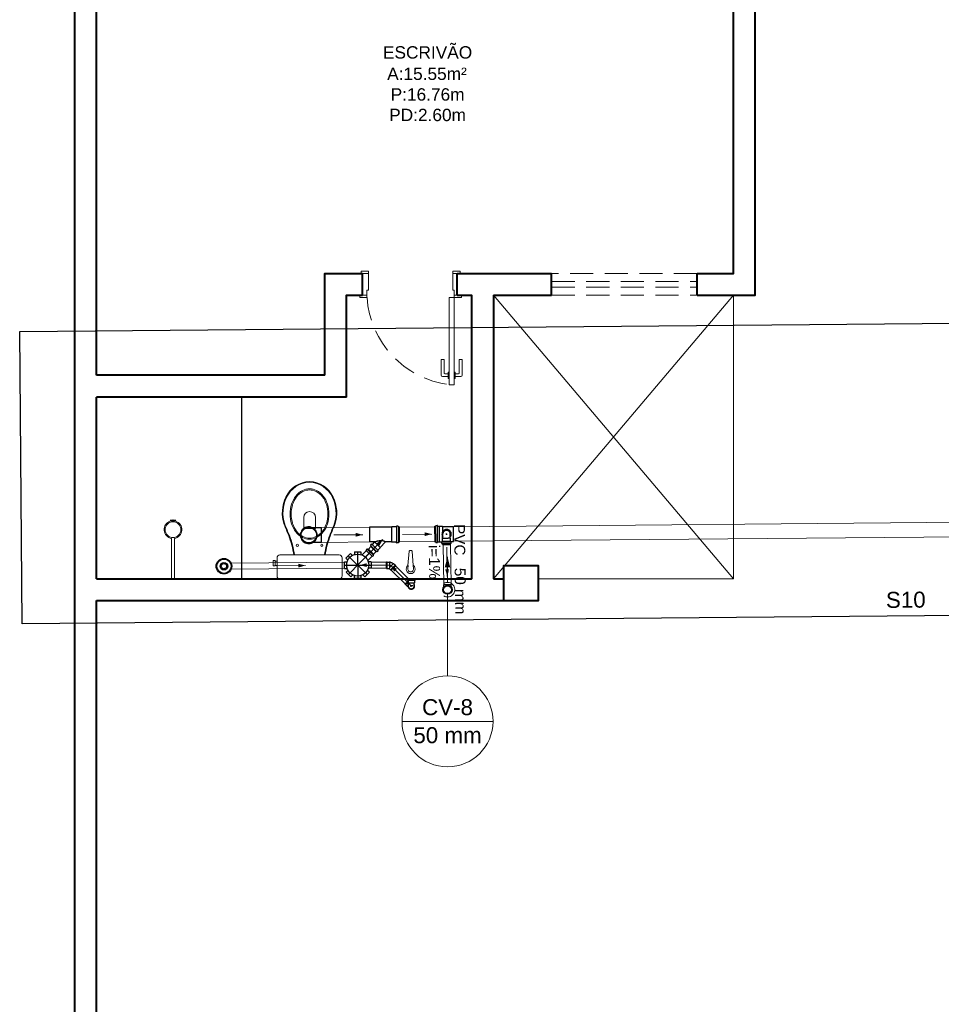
# Model space of a CAD drawing. Header units: millimetres. Extents: x 53 to 3943, y 29 to 3483.
# Tile 8 of 52: x 3866 to 3879, y 3406 to 3420. Entities that reach past the tile are written whole.
import ezdxf

# ---------------------------------------------------------------- set-up
doc = ezdxf.new("R2010")
doc.units = ezdxf.units.MM
doc.header["$MEASUREMENT"] = 0
doc.linetypes.add('DASHDOT', pattern=[2.54, 1.27, -0.635, 0, -0.635])
doc.linetypes.add('HIDDEN2', pattern=[0.47625, 0.3175, -0.15875])
doc.layers.get('0').update_dxf_attribs({"color": 5})
for name, color, linetype in [('ARQ-PISO', 8, 'Continuous'), ('Simbolos', 5, 'Continuous'), ('Simbolos_int', 2, 'Continuous')]:
    doc.layers.add(name, color=color, linetype=linetype)
for name, color, linetype, lineweight in [('CV-Condutos', 1, 'Continuous', 5), ('CV-Indicação coluna', 5, 'Continuous', 5), ('CV-Sentido conduto', 9, 'Continuous', 5), ('CV-Textos conduto', 7, 'Continuous', 5), ('DI-Detalhes', 1, 'Continuous', 30), ('MB_ALVENARIA', 7, 'Continuous', 40), ('MB_ESQUADRIA', 7, 'Continuous', 5), ('MB_MOBILIÁRIO', 8, 'Continuous', 13), ('MB_TEXTO_0', 7, 'Continuous', 13), ('Textos', 7, 'Continuous', 5), ('TQ-Condutos', 3, 'Continuous', 5), ('TQ-Sentido conduto', 9, 'Continuous', 5)]:
    doc.layers.add(name, color=color, linetype=linetype, lineweight=lineweight)
doc.styles.add('Arial', font='txt')

msp = doc.modelspace()

# ---------------------------------------------------------------- hatches: boundary and pattern name
at = {"layer": 'CV-Condutos', "linetype": 'Continuous'}
msp.add_hatch(color=256, dxfattribs=at).paths.add_polyline_path([(3871.908, 3412.627), (3871.869, 3412.482), (3871.946, 3412.482)])
at = {"layer": 'CV-Sentido conduto', "linetype": 'Continuous'}
msp.add_hatch(color=256, dxfattribs=at).paths.add_polyline_path([(3871.905, 3412.36), (3871.929, 3412.457), (3871.877, 3412.456)])
at = {"layer": 'TQ-Sentido conduto', "linetype": 'Continuous'}
for points in [[(3870.743, 3412.932), (3870.646, 3412.957), (3870.647, 3412.906)], [(3871.691, 3412.941), (3871.594, 3412.966), (3871.595, 3412.914)], [(3871.02, 3412.868), (3870.934, 3412.817), (3870.971, 3412.781)], [(3869.953, 3412.509), (3869.856, 3412.534), (3869.857, 3412.482)], [(3870.699, 3412.515), (3870.795, 3412.489), (3870.795, 3412.54)], [(3871.125, 3412.513), (3871.175, 3412.426), (3871.212, 3412.463)]]:
    msp.add_hatch(color=256, dxfattribs=at).paths.add_polyline_path(points)

# ---------------------------------------------------------------- linework, layer by layer
for p, q in [((3871.734, 3412.943), (3871.734, 3413.049)), ((3871.734, 3412.943), (3871.734, 3412.836)), ((3871.744, 3412.943), (3871.744, 3413.049)), ((3871.744, 3412.943), (3871.744, 3412.836)), ((3871.77, 3412.835), (3871.77, 3413.049)), ((3871.796, 3412.837), (3871.796, 3413.049)), ((3871.84, 3413.044), (3871.84, 3412.973)), ((3871.845, 3412.883), (3871.845, 3412.949)), ((3871.888, 3412.942), (3871.904, 3412.942)), ((3871.896, 3412.934), (3871.896, 3412.95)), ((3871.896, 3412.942), (3871.896, 3412.934)), ((3871.946, 3412.883), (3871.946, 3412.949)), ((3871.99, 3412.841), (3871.99, 3413.044)), ((3871.832, 3412.814), (3871.832, 3412.832)), ((3871.834, 3412.834), (3871.839, 3412.834)), ((3871.834, 3412.812), (3871.839, 3412.811)), ((3871.84, 3412.841), (3871.84, 3412.911)), ((3871.841, 3412.88), (3871.845, 3412.883)), ((3871.841, 3412.846), (3871.841, 3412.88)), ((3871.841, 3412.846), (3871.95, 3412.846)), ((3871.841, 3412.836), (3871.841, 3412.846)), ((3871.841, 3412.834), (3871.95, 3412.834)), ((3871.841, 3412.81), (3871.95, 3412.81)), ((3871.841, 3412.8), (3871.841, 3412.809)), ((3871.841, 3412.8), (3871.95, 3412.8)), ((3871.845, 3412.883), (3871.919, 3412.883)), ((3871.946, 3412.883), (3871.919, 3412.883)), ((3871.95, 3412.88), (3871.946, 3412.883)), ((3871.95, 3412.846), (3871.95, 3412.88)), ((3871.95, 3412.836), (3871.95, 3412.846)), ((3871.95, 3412.8), (3871.95, 3412.809)), ((3871.957, 3412.834), (3871.952, 3412.834)), ((3871.958, 3412.812), (3871.952, 3412.811)), ((3871.959, 3412.814), (3871.959, 3412.832))]:
    msp.add_line(p, q)
for points in [[(3871.946, 3412.904), (3871.952, 3412.913), (3871.956, 3412.922), (3871.958, 3412.933), (3871.959, 3412.943), (3871.958, 3412.953), (3871.956, 3412.963), (3871.951, 3412.973), (3871.946, 3412.982), (3871.939, 3412.989), (3871.93, 3412.996), (3871.921, 3413.001), (3871.911, 3413.004), (3871.901, 3413.006), (3871.89, 3413.006), (3871.88, 3413.004), (3871.87, 3413.001), (3871.861, 3412.996), (3871.853, 3412.989), (3871.846, 3412.982), (3871.84, 3412.973), (3871.836, 3412.963), (3871.833, 3412.953), (3871.832, 3412.943), (3871.833, 3412.933), (3871.835, 3412.922), (3871.839, 3412.913), (3871.845, 3412.904)], [(3871.946, 3412.949), (3871.945, 3412.957), (3871.942, 3412.964), (3871.938, 3412.972), (3871.932, 3412.978), (3871.926, 3412.983), (3871.919, 3412.988), (3871.912, 3412.991), (3871.904, 3412.993), (3871.896, 3412.993), (3871.887, 3412.993), (3871.88, 3412.991), (3871.872, 3412.988), (3871.865, 3412.983), (3871.859, 3412.978), (3871.854, 3412.972), (3871.85, 3412.964), (3871.847, 3412.957), (3871.845, 3412.949)], [(3871.834, 3412.834), (3871.834, 3412.834), (3871.833, 3412.834), (3871.833, 3412.834), (3871.833, 3412.833), (3871.832, 3412.833), (3871.832, 3412.833), (3871.832, 3412.833), (3871.832, 3412.832), (3871.832, 3412.832)], [(3871.832, 3412.814), (3871.832, 3412.814), (3871.832, 3412.814), (3871.832, 3412.813), (3871.832, 3412.813), (3871.833, 3412.813), (3871.833, 3412.813), (3871.833, 3412.813), (3871.833, 3412.812), (3871.834, 3412.812)], [(3871.839, 3412.834), (3871.839, 3412.834), (3871.84, 3412.834), (3871.84, 3412.835), (3871.84, 3412.835), (3871.841, 3412.835), (3871.841, 3412.835), (3871.841, 3412.836), (3871.841, 3412.836), (3871.841, 3412.836)], [(3871.841, 3412.809), (3871.841, 3412.809), (3871.841, 3412.809), (3871.841, 3412.81), (3871.841, 3412.81), (3871.84, 3412.81), (3871.84, 3412.81), (3871.84, 3412.811), (3871.84, 3412.811), (3871.839, 3412.811)], [(3871.95, 3412.836), (3871.95, 3412.836), (3871.95, 3412.836), (3871.951, 3412.835), (3871.951, 3412.835), (3871.951, 3412.835), (3871.951, 3412.835), (3871.952, 3412.834), (3871.952, 3412.834), (3871.952, 3412.834)], [(3871.952, 3412.811), (3871.952, 3412.811), (3871.951, 3412.811), (3871.951, 3412.81), (3871.951, 3412.81), (3871.951, 3412.81), (3871.951, 3412.81), (3871.95, 3412.809), (3871.95, 3412.809), (3871.95, 3412.809)], [(3871.959, 3412.832), (3871.959, 3412.832), (3871.959, 3412.833), (3871.959, 3412.833), (3871.959, 3412.833), (3871.959, 3412.833), (3871.958, 3412.834), (3871.958, 3412.834), (3871.958, 3412.834), (3871.957, 3412.834)], [(3871.958, 3412.812), (3871.958, 3412.812), (3871.958, 3412.813), (3871.959, 3412.813), (3871.959, 3412.813), (3871.959, 3412.813), (3871.959, 3412.813), (3871.959, 3412.814), (3871.959, 3412.814), (3871.959, 3412.814)]]:
    msp.add_lwpolyline(points)
at = {"layer": 'ARQ-PISO'}
msp.add_line((3869.08, 3412.326), (3869.08, 3414.826), dxfattribs=at)
at = {"layer": 'CV-Condutos'}
for p, q in [((3871.848, 3412.8), (3871.856, 3412.245)), ((3871.948, 3412.8), (3871.956, 3412.246))]:
    msp.add_line(p, q, dxfattribs=at)
for points in [[(3871.908, 3412.277), (3871.908, 3412.627)], [(3871.858, 3412.09), (3871.872, 3412.084), (3871.886, 3412.079), (3871.902, 3412.077), (3871.917, 3412.077), (3871.932, 3412.08), (3871.947, 3412.085), (3871.961, 3412.092), (3871.973, 3412.102), (3871.984, 3412.113), (3871.993, 3412.125), (3872, 3412.139), (3872.005, 3412.154), (3872.007, 3412.169), (3872.007, 3412.185), (3872.005, 3412.2), (3872, 3412.215), (3871.993, 3412.229), (3871.984, 3412.241), (3871.973, 3412.252), (3871.961, 3412.261), (3871.947, 3412.269), (3871.932, 3412.274), (3871.917, 3412.276), (3871.902, 3412.277), (3871.886, 3412.275), (3871.872, 3412.27), (3871.858, 3412.263)]]:
    msp.add_lwpolyline(points, dxfattribs=at)
at = {"layer": 'CV-Indicação coluna'}
for p, q in [((3871.908, 3410.992), (3871.908, 3412.113)), ((3871.281, 3410.366), (3872.534, 3410.366))]:
    msp.add_line(p, q, dxfattribs=at)
msp.add_circle((3871.908, 3410.366), 0.626, dxfattribs=at)
at = {"layer": 'CV-Sentido conduto'}
msp.add_lwpolyline([(3871.898, 3412.76), (3871.905, 3412.36)], dxfattribs=at)
at = {"layer": 'DI-Detalhes'}
msp.add_lwpolyline([(3866.024, 3415.728), (3890.331, 3415.941), (3890.366, 3411.922), (3866.059, 3411.709), (3866.024, 3415.728)], dxfattribs=at)
at = {"layer": 'MB_ALVENARIA'}
for p, q in [((3866.78, 3392.946), (3866.78, 3482.786)), ((3867.08, 3415.126), (3867.08, 3423.126)), ((3872.04, 3416.526), (3872.54, 3416.526)), ((3872.54, 3416.226), (3872.54, 3412.326)), ((3867.08, 3412.326), (3867.08, 3414.826)), ((3867.08, 3398.186), (3867.08, 3412.026))]:
    msp.add_line(p, q, dxfattribs=at)
for points in [[(3875.34, 3416.226), (3876.14, 3416.226), (3876.14, 3421.126)], [(3875.34, 3416.526), (3875.84, 3416.526), (3875.84, 3421.126)], [(3870.22, 3415.126), (3870.22, 3416.526), (3870.74, 3416.526)], [(3870.74, 3416.226), (3870.74, 3416.526)], [(3872.04, 3416.226), (3872.04, 3416.526)], [(3872.54, 3416.526), (3873.34, 3416.526)], [(3873.34, 3416.226), (3873.34, 3416.526)], [(3875.34, 3416.226), (3875.34, 3416.526)], [(3870.52, 3414.826), (3870.52, 3416.226), (3870.74, 3416.226)], [(3872.04, 3416.226), (3872.24, 3416.226), (3872.24, 3412.326)], [(3872.54, 3416.226), (3873.34, 3416.226)], [(3870.22, 3415.126), (3867.08, 3415.126)], [(3870.52, 3414.826), (3867.08, 3414.826)], [(3872.68, 3412.026), (3873.16, 3412.026), (3873.16, 3412.506), (3872.68, 3412.506), (3872.68, 3412.026)], [(3867.08, 3412.326), (3872.24, 3412.326)], [(3867.08, 3412.326), (3872.24, 3412.326), (3872.24, 3412.326)], [(3872.54, 3412.326), (3872.68, 3412.326)], [(3867.08, 3412.026), (3872.68, 3412.026)]]:
    msp.add_lwpolyline(points, dxfattribs=at)
at = {"layer": 'MB_ESQUADRIA'}
for p, q in [((3870.82, 3416.526), (3870.75, 3416.526)), ((3870.82, 3416.526), (3870.75, 3416.526)), ((3870.82, 3416.296), (3870.82, 3416.526)), ((3870.82, 3416.296), (3870.82, 3416.526)), ((3871.98, 3416.296), (3871.98, 3416.526)), ((3871.98, 3416.526), (3872.05, 3416.526)), ((3871.98, 3416.296), (3871.98, 3416.526)), ((3871.98, 3416.526), (3872.05, 3416.526)), ((3871.98, 3416.296), (3871.98, 3416.526)), ((3871.98, 3416.526), (3872.05, 3416.526)), ((3871.98, 3416.296), (3871.98, 3416.526)), ((3871.98, 3416.526), (3872.05, 3416.526)), ((3870.8, 3416.226), (3870.75, 3416.226)), ((3870.8, 3416.226), (3870.75, 3416.226)), ((3870.8, 3416.296), (3870.82, 3416.296)), ((3870.8, 3416.296), (3870.8, 3416.226)), ((3870.8, 3416.296), (3870.82, 3416.296)), ((3870.8, 3416.296), (3870.8, 3416.226)), ((3872, 3416.296), (3871.98, 3416.296)), ((3872, 3416.296), (3871.98, 3416.296)), ((3872, 3416.296), (3871.98, 3416.296)), ((3872, 3416.296), (3871.98, 3416.296)), ((3872, 3416.296), (3872, 3416.226)), ((3872, 3416.296), (3872, 3416.226)), ((3872, 3416.296), (3872, 3416.226)), ((3872, 3416.296), (3872, 3416.226)), ((3872, 3416.226), (3872.05, 3416.226)), ((3872, 3416.226), (3872.05, 3416.226)), ((3872, 3416.226), (3872.05, 3416.226)), ((3872, 3416.226), (3872.05, 3416.226)), ((3871.82, 3415.341), (3871.86, 3415.341)), ((3871.82, 3415.127), (3871.82, 3415.341)), ((3871.82, 3415.341), (3871.86, 3415.341)), ((3871.82, 3415.127), (3871.82, 3415.341)), ((3871.86, 3415.341), (3871.86, 3415.157)), ((3871.86, 3415.341), (3871.86, 3415.157)), ((3872.07, 3415.341), (3872.069, 3415.157)), ((3872.07, 3415.341), (3872.069, 3415.157)), ((3872.11, 3415.341), (3872.07, 3415.341)), ((3872.11, 3415.341), (3872.07, 3415.341)), ((3872.109, 3415.127), (3872.11, 3415.341)), ((3872.109, 3415.127), (3872.11, 3415.341)), ((3871.917, 3415.107), (3871.84, 3415.107)), ((3871.917, 3415.107), (3871.84, 3415.107)), ((3871.87, 3415.147), (3871.917, 3415.147)), ((3871.87, 3415.147), (3871.917, 3415.147)), ((3871.917, 3415.167), (3871.93, 3415.167)), ((3871.917, 3415.082), (3871.917, 3415.167)), ((3871.917, 3415.167), (3871.93, 3415.167)), ((3871.917, 3415.082), (3871.917, 3415.167)), ((3872.012, 3415.167), (3872, 3415.167)), ((3872.012, 3415.167), (3872, 3415.167)), ((3872.012, 3415.081), (3872.012, 3415.167)), ((3872.012, 3415.081), (3872.012, 3415.167)), ((3872.059, 3415.147), (3872.012, 3415.147)), ((3872.059, 3415.147), (3872.012, 3415.147)), ((3872.012, 3415.107), (3872.089, 3415.107)), ((3872.012, 3415.107), (3872.089, 3415.107)), ((3871.929, 3415.082), (3871.917, 3415.082)), ((3871.929, 3415.082), (3871.917, 3415.082)), ((3871.999, 3415.081), (3872.012, 3415.081)), ((3871.999, 3415.081), (3872.012, 3415.081))]:
    msp.add_line(p, q, dxfattribs=at)
for points in [[(3870.82, 3416.526), (3870.82, 3416.556), (3870.72, 3416.556), (3870.72, 3416.526), (3870.75, 3416.526)], [(3870.82, 3416.526), (3870.82, 3416.556), (3870.72, 3416.556), (3870.72, 3416.526), (3870.75, 3416.526)], [(3871.98, 3416.526), (3871.98, 3416.556), (3872.08, 3416.556), (3872.08, 3416.526), (3872.05, 3416.526)], [(3871.98, 3416.526), (3871.98, 3416.556), (3872.08, 3416.556), (3872.08, 3416.526), (3872.05, 3416.526)], [(3871.98, 3416.526), (3871.98, 3416.556), (3872.08, 3416.556), (3872.08, 3416.526), (3872.05, 3416.526)], [(3871.98, 3416.526), (3871.98, 3416.556), (3872.08, 3416.556), (3872.08, 3416.526), (3872.05, 3416.526)], [(3870.75, 3416.226), (3870.7, 3416.226), (3870.7, 3416.196), (3870.8, 3416.196), (3870.8, 3416.226), (3870.8, 3416.226)], [(3870.75, 3416.226), (3870.7, 3416.226), (3870.7, 3416.196), (3870.8, 3416.196), (3870.8, 3416.226), (3870.8, 3416.226)], [(3871.93, 3414.996), (3871.93, 3416.196), (3872, 3416.196), (3872, 3414.996), (3871.93, 3414.996)], [(3872.05, 3416.226), (3872.1, 3416.226), (3872.1, 3416.196), (3872, 3416.196), (3872, 3416.226), (3872, 3416.226)], [(3872.05, 3416.226), (3872.1, 3416.226), (3872.1, 3416.196), (3872, 3416.196), (3872, 3416.226), (3872, 3416.226)], [(3872.05, 3416.226), (3872.1, 3416.226), (3872.1, 3416.196), (3872, 3416.196), (3872, 3416.226), (3872, 3416.226)], [(3872.05, 3416.226), (3872.1, 3416.226), (3872.1, 3416.196), (3872, 3416.196), (3872, 3416.226), (3872, 3416.226)]]:
    msp.add_lwpolyline(points, dxfattribs=at)
at = {"layer": 'MB_ESQUADRIA', "linetype": 'HIDDEN2'}
for points in [[(3875.34, 3416.526), (3873.34, 3416.526)], [(3873.34, 3416.416), (3875.34, 3416.416)], [(3873.34, 3416.336), (3875.34, 3416.336)], [(3873.34, 3416.226), (3875.34, 3416.226)]]:
    msp.add_lwpolyline(points, dxfattribs=at)
at = {"layer": 'MB_ESQUADRIA', "linetype": 'Continuous'}
for points in [[(3872.54, 3416.226), (3875.84, 3412.326)], [(3875.84, 3416.226), (3872.54, 3412.326)], [(3875.84, 3416.226), (3875.84, 3412.326)], [(3873.16, 3412.326), (3875.84, 3412.326)]]:
    msp.add_lwpolyline(points, dxfattribs=at)
at = {"layer": 'MB_ESQUADRIA', "linetype": 'HIDDEN2'}
msp.add_arc((3872.095, 3416.283), 1.297, 183.8402, 262.7146, dxfattribs=at)
msp.add_arc((3872.095, 3416.283), 1.297, 183.8402, 262.7146, dxfattribs=at)
at = {"layer": 'MB_ESQUADRIA'}
for centre, radius, start, end in [((3871.84, 3415.127), 0.02, 179.9711, 269.9711), ((3871.84, 3415.127), 0.02, 179.9711, 269.9711), ((3871.87, 3415.157), 0.01, 179.9711, 269.9711), ((3871.87, 3415.157), 0.01, 179.9711, 269.9711), ((3872.059, 3415.157), 0.01, 269.9711, 359.9711), ((3872.059, 3415.157), 0.01, 269.9711, 359.9711), ((3872.089, 3415.127), 0.02, 269.9711, 359.9711), ((3872.089, 3415.127), 0.02, 269.9711, 359.9711)]:
    msp.add_arc(centre, radius, start, end, dxfattribs=at)
at = {"layer": 'MB_MOBILIÁRIO'}
for p, q in [((3868.092, 3413.129), (3868.096, 3413.118)), ((3868.132, 3413.136), (3868.132, 3413.123)), ((3868.132, 3413.136), (3868.132, 3413.123)), ((3868.168, 3413.118), (3868.171, 3413.129)), ((3868.112, 3412.882), (3868.112, 3412.326)), ((3868.152, 3412.882), (3868.152, 3412.326)), ((3871.364, 3412.51), (3871.381, 3412.705)), ((3871.391, 3412.714), (3871.412, 3412.714)), ((3871.437, 3412.509), (3871.422, 3412.705)), ((3871.362, 3412.466), (3871.366, 3412.509)), ((3871.44, 3412.466), (3871.437, 3412.509)), ((3868.152, 3412.326), (3868.112, 3412.326)), ((3869.603, 3412.326), (3870.418, 3412.326))]:
    msp.add_line(p, q, dxfattribs=at)
for points in [[(3870.01, 3412.87, -0.124451), (3869.912, 3412.895), (3869.912, 3412.895, -0.105729), (3869.821, 3412.972), (3869.821, 3412.972, -0.086876), (3869.764, 3413.081), (3869.764, 3413.081, -0.077041), (3869.743, 3413.218), (3869.743, 3413.218, -0.077041), (3869.764, 3413.355), (3869.764, 3413.355, -0.086876), (3869.821, 3413.464), (3869.821, 3413.464, -0.105729), (3869.912, 3413.541), (3869.912, 3413.541, -0.124451), (3870.01, 3413.565), (3870.01, 3413.565, -0.124451), (3870.108, 3413.541), (3870.108, 3413.541, -0.105729), (3870.199, 3413.464), (3870.199, 3413.464, -0.086876), (3870.256, 3413.355), (3870.256, 3413.355, -0.077041), (3870.277, 3413.218), (3870.277, 3413.218, -0.077041), (3870.256, 3413.081), (3870.256, 3413.081, -0.086876), (3870.199, 3412.972), (3870.199, 3412.972, -0.105729), (3870.108, 3412.895), (3870.108, 3412.895, -0.124451), (3870.01, 3412.87), (3870.01, 3412.87)], [(3870.01, 3412.886, -0.124451), (3869.918, 3412.909), (3869.918, 3412.909, -0.105729), (3869.833, 3412.982), (3869.833, 3412.982, -0.086876), (3869.778, 3413.086), (3869.778, 3413.086, -0.077041), (3869.758, 3413.218), (3869.758, 3413.218, -0.077041), (3869.778, 3413.349), (3869.778, 3413.349, -0.086876), (3869.833, 3413.453), (3869.833, 3413.453, -0.105729), (3869.918, 3413.526), (3869.918, 3413.526, -0.124451), (3870.01, 3413.549), (3870.01, 3413.549, -0.124451), (3870.102, 3413.526), (3870.102, 3413.526, -0.105729), (3870.188, 3413.453), (3870.188, 3413.453, -0.086876), (3870.242, 3413.349), (3870.242, 3413.349, -0.077041), (3870.262, 3413.218), (3870.262, 3413.218, -0.077041), (3870.242, 3413.086), (3870.242, 3413.086, -0.086876), (3870.188, 3412.982), (3870.188, 3412.982, -0.105729), (3870.102, 3412.909), (3870.102, 3412.909, -0.124451), (3870.01, 3412.886), (3870.01, 3412.886)]]:
    msp.add_lwpolyline(points, format="xyb", dxfattribs=at)
for points in [[(3869.93, 3413.17), (3869.93, 3413.016), (3870.011, 3413.016)], [(3870.092, 3413.17), (3870.092, 3413.016), (3870.01, 3413.016)], [(3869.805, 3412.655), (3869.805, 3412.655), (3869.806, 3412.654)], [(3870.215, 3412.655), (3870.215, 3412.655), (3870.214, 3412.654)], [(3869.538, 3412.576), (3869.508, 3412.576), (3869.508, 3412.54), (3869.508, 3412.505), (3869.538, 3412.505), (3869.538, 3412.51), (3869.563, 3412.51)], [(3869.538, 3412.576), (3869.538, 3412.57)], [(3869.538, 3412.51), (3869.538, 3412.57)], [(3869.538, 3412.57), (3869.563, 3412.57)], [(3869.603, 3412.326), (3869.603, 3412.326), (3869.588, 3412.329), (3869.575, 3412.337), (3869.566, 3412.35), (3869.563, 3412.366), (3869.563, 3412.613), (3869.563, 3412.613), (3869.566, 3412.629), (3869.575, 3412.642), (3869.588, 3412.651), (3869.603, 3412.654), (3870.01, 3412.654)], [(3870.418, 3412.326), (3870.418, 3412.326), (3870.434, 3412.329), (3870.445, 3412.337), (3870.454, 3412.35), (3870.457, 3412.366), (3870.457, 3412.613), (3870.457, 3412.613), (3870.454, 3412.629), (3870.445, 3412.642), (3870.434, 3412.651), (3870.418, 3412.654), (3870.01, 3412.654)]]:
    msp.add_lwpolyline(points, dxfattribs=at)
for centre, radius in [((3868.132, 3413.002), 0.108), ((3869.843, 3412.787), 0.015), ((3870.179, 3412.787), 0.015)]:
    msp.add_circle(centre, radius, dxfattribs=at)
for centre, radius, start, end in [((3870.027, 3413.286), 0.38, 92.7919, 154.2375), ((3870.027, 3413.286), 0.37, 92.7919, 154.2375), ((3869.993, 3413.286), 0.37, 25.7625, 87.2081), ((3869.993, 3413.286), 0.38, 25.7625, 87.2081), ((3870.145, 3413.232), 0.51, 154.5542, 197.9096), ((3870.138, 3413.232), 0.493, 154.2375, 198.133), ((3869.882, 3413.232), 0.493, 341.867, 25.7625), ((3869.875, 3413.232), 0.51, 342.0904, 25.4458), ((3870.011, 3413.17), 0.0809, 0, 180), ((3868.132, 3413.002), 0.122, 107.388, 260.5313), ((3868.093, 3413.129), 0.00097, 83.9787, 197.388), ((3868.102, 3413.208), 0.0775, 263.9787, 293.3533), ((3868.132, 3413.002), 0.122, 73.0092, 107.388), ((3868.163, 3413.208), 0.0775, 246.6467, 275.2895), ((3868.132, 3413.002), 0.122, 279.4687, 73.0092), ((3868.17, 3413.129), 0.00097, 343.0092, 95.2895), ((3816.385, 3390.848), 57.726, 22.48168, 22.6462), ((3819.261, 3392.046), 54.62, 22.4743, 22.6486), ((3920.759, 3392.046), 54.62, 157.3514, 157.5257), ((3923.635, 3390.848), 57.726, 157.3538, 157.51832), ((3868.293, 3412.393), 1.535, 9.837, 20.3091), ((3871.727, 3412.393), 1.535, 159.6909, 170.163), ((3868.293, 3412.393), 1.525, 9.837, 20.3091), ((3871.727, 3412.393), 1.525, 159.6909, 170.163), ((3871.391, 3412.704), 0.01, 90, 175.5537), ((3871.412, 3412.704), 0.01, 4.4463, 90), ((3871.401, 3412.46), 0.0618, 127.1379, 52.8621), ((3871.401, 3412.46), 0.0394, 171.1075, 8.8925)]:
    msp.add_arc(centre, radius, start, end, dxfattribs=at)
at = {"layer": 'Simbolos'}
for p, q in [((3870.175, 3413.027), (3870.054, 3413.027)), ((3871.137, 3413.037), (3870.833, 3413.037)), ((3870.833, 3413.037), (3870.833, 3412.834)), ((3871.142, 3413.042), (3871.137, 3413.037)), ((3871.206, 3413.042), (3871.142, 3413.042)), ((3871.208, 3413.049), (3871.208, 3413.044)), ((3871.229, 3413.051), (3871.21, 3413.051)), ((3871.231, 3413.049), (3871.233, 3413.043)), ((3871.243, 3413.042), (3871.234, 3413.042)), ((3871.243, 3413.042), (3871.243, 3412.829)), ((3871.734, 3413.049), (3871.743, 3413.049)), ((3871.746, 3413.057), (3871.745, 3413.051)), ((3871.748, 3413.058), (3871.767, 3413.058)), ((3871.769, 3413.056), (3871.77, 3413.051)), ((3871.772, 3413.049), (3871.796, 3413.049)), ((3871.796, 3413.049), (3871.836, 3413.049)), ((3871.796, 3413.049), (3871.796, 3413.049)), ((3871.836, 3413.049), (3871.84, 3413.044)), ((3871.84, 3413.044), (3871.99, 3413.044)), ((3870.175, 3412.824), (3870.054, 3412.824)), ((3870.908, 3412.834), (3870.833, 3412.834)), ((3870.852, 3412.79), (3870.864, 3412.803)), ((3870.867, 3412.803), (3870.871, 3412.8)), ((3870.874, 3412.8), (3870.904, 3412.83)), ((3870.904, 3412.83), (3870.91, 3412.83)), ((3870.91, 3412.83), (3870.91, 3412.83)), ((3870.981, 3412.758), (3871.056, 3412.833)), ((3871.137, 3412.834), (3871.057, 3412.834)), ((3871.142, 3412.829), (3871.137, 3412.834)), ((3871.206, 3412.829), (3871.142, 3412.829)), ((3871.208, 3412.822), (3871.208, 3412.827)), ((3871.229, 3412.82), (3871.21, 3412.82)), ((3871.231, 3412.821), (3871.233, 3412.827)), ((3871.243, 3412.829), (3871.234, 3412.829)), ((3871.734, 3412.836), (3871.743, 3412.836)), ((3871.746, 3412.829), (3871.745, 3412.835)), ((3871.748, 3412.827), (3871.767, 3412.827)), ((3871.769, 3412.829), (3871.77, 3412.834)), ((3871.772, 3412.836), (3871.796, 3412.836)), ((3871.796, 3412.837), (3871.836, 3412.837)), ((3871.796, 3412.836), (3871.796, 3412.837)), ((3871.836, 3412.837), (3871.84, 3412.841)), ((3871.84, 3412.841), (3871.841, 3412.841)), ((3871.95, 3412.841), (3871.99, 3412.841)), ((3870.511, 3412.611), (3870.574, 3412.675)), ((3870.574, 3412.675), (3870.602, 3412.648)), ((3870.627, 3412.697), (3870.717, 3412.698)), ((3870.627, 3412.697), (3870.627, 3412.659)), ((3870.717, 3412.698), (3870.717, 3412.659)), ((3870.791, 3412.712), (3870.733, 3412.654)), ((3870.8, 3412.734), (3870.787, 3412.722)), ((3870.787, 3412.719), (3870.791, 3412.715)), ((3870.802, 3412.734), (3870.807, 3412.731)), ((3870.816, 3412.738), (3870.81, 3412.732)), ((3870.816, 3412.738), (3870.894, 3412.661)), ((3870.848, 3412.774), (3870.854, 3412.78)), ((3870.925, 3412.697), (3870.848, 3412.774)), ((3870.851, 3412.788), (3870.854, 3412.783)), ((3870.894, 3412.661), (3870.888, 3412.655)), ((3870.925, 3412.697), (3870.932, 3412.703)), ((3870.939, 3412.7), (3870.934, 3412.703)), ((3870.942, 3412.7), (3870.954, 3412.713)), ((3870.951, 3412.722), (3870.981, 3412.753)), ((3870.954, 3412.716), (3870.951, 3412.72)), ((3870.981, 3412.753), (3870.981, 3412.758)), ((3870.49, 3412.558), (3870.529, 3412.559)), ((3870.491, 3412.468), (3870.49, 3412.558)), ((3870.511, 3412.611), (3870.539, 3412.584)), ((3870.869, 3412.635), (3870.811, 3412.577)), ((3870.856, 3412.561), (3870.817, 3412.561)), ((3870.856, 3412.561), (3870.857, 3412.471)), ((3870.875, 3412.632), (3870.871, 3412.636)), ((3870.89, 3412.645), (3870.878, 3412.632)), ((3870.891, 3412.647), (3870.888, 3412.653)), ((3871.069, 3412.468), (3871.069, 3412.559)), ((3871.069, 3412.559), (3871.077, 3412.559)), ((3871.077, 3412.559), (3871.079, 3412.557)), ((3871.079, 3412.557), (3871.109, 3412.557)), ((3871.109, 3412.557), (3871.111, 3412.555)), ((3871.165, 3412.534), (3871.162, 3412.534)), ((3871.186, 3412.512), (3871.165, 3412.534)), ((3870.491, 3412.468), (3870.53, 3412.469)), ((3870.513, 3412.416), (3870.54, 3412.444)), ((3870.577, 3412.353), (3870.513, 3412.416)), ((3870.835, 3412.419), (3870.772, 3412.355)), ((3870.835, 3412.419), (3870.808, 3412.446)), ((3870.857, 3412.471), (3870.818, 3412.471)), ((3871.069, 3412.468), (3871.077, 3412.468)), ((3871.077, 3412.468), (3871.079, 3412.47)), ((3871.079, 3412.47), (3871.106, 3412.47)), ((3871.125, 3412.451), (3871.106, 3412.47)), ((3871.125, 3412.448), (3871.125, 3412.451)), ((3871.13, 3412.442), (3871.125, 3412.448)), ((3871.13, 3412.442), (3871.195, 3412.507)), ((3871.189, 3412.512), (3871.186, 3412.512)), ((3871.195, 3412.507), (3871.189, 3412.512)), ((3870.577, 3412.353), (3870.604, 3412.381)), ((3870.63, 3412.331), (3870.63, 3412.37)), ((3870.72, 3412.332), (3870.63, 3412.331)), ((3870.72, 3412.332), (3870.72, 3412.371)), ((3870.772, 3412.355), (3870.745, 3412.382)), ((3871.322, 3412.253), (3871.365, 3412.296)), ((3871.322, 3412.253), (3871.328, 3412.247)), ((3871.359, 3412.313), (3871.359, 3412.303)), ((3871.361, 3412.315), (3871.364, 3412.316)), ((3871.361, 3412.301), (3871.364, 3412.301)), ((3871.365, 3412.324), (3871.454, 3412.324)), ((3871.365, 3412.324), (3871.365, 3412.318)), ((3871.365, 3412.299), (3871.366, 3412.271)), ((3871.366, 3412.271), (3871.368, 3412.268)), ((3871.369, 3412.249), (3871.368, 3412.268)), ((3871.369, 3412.23), (3871.369, 3412.249)), ((3871.454, 3412.271), (3871.451, 3412.268)), ((3871.451, 3412.25), (3871.451, 3412.268)), ((3871.451, 3412.23), (3871.451, 3412.25)), ((3871.454, 3412.324), (3871.454, 3412.318)), ((3871.454, 3412.3), (3871.454, 3412.271)), ((3871.458, 3412.315), (3871.455, 3412.316)), ((3871.458, 3412.302), (3871.455, 3412.302)), ((3871.46, 3412.313), (3871.46, 3412.304)), ((3871.328, 3412.247), (3871.331, 3412.247)), ((3871.331, 3412.247), (3871.352, 3412.226)), ((3871.352, 3412.226), (3871.356, 3412.226)), ((3871.367, 3412.215), (3871.356, 3412.226)), ((3871.856, 3412.214), (3871.856, 3412.245)), ((3871.958, 3412.216), (3871.957, 3412.246))]:
    msp.add_line(p, q, dxfattribs=at)
for points in [[(3870.054, 3413.027), (3870.038, 3413.034), (3870.021, 3413.039), (3870.003, 3413.041), (3869.986, 3413.04), (3869.969, 3413.037), (3869.952, 3413.031), (3869.937, 3413.022), (3869.923, 3413.012), (3869.91, 3412.999), (3869.9, 3412.985), (3869.893, 3412.969), (3869.887, 3412.952), (3869.885, 3412.935), (3869.885, 3412.917), (3869.887, 3412.9), (3869.893, 3412.883), (3869.9, 3412.867), (3869.91, 3412.853), (3869.923, 3412.84), (3869.937, 3412.829), (3869.952, 3412.821), (3869.969, 3412.815), (3869.986, 3412.811), (3870.003, 3412.811), (3870.021, 3412.812), (3870.038, 3412.817), (3870.054, 3412.824)], [(3870.054, 3412.824), (3870.066, 3412.831), (3870.077, 3412.84), (3870.086, 3412.85), (3870.095, 3412.861), (3870.102, 3412.873), (3870.107, 3412.885), (3870.112, 3412.898), (3870.114, 3412.912), (3870.115, 3412.926), (3870.114, 3412.94), (3870.112, 3412.953), (3870.107, 3412.966), (3870.102, 3412.979), (3870.095, 3412.991), (3870.086, 3413.002), (3870.077, 3413.012), (3870.066, 3413.02), (3870.054, 3413.027)], [(3871.206, 3413.042), (3871.206, 3413.042), (3871.206, 3413.042), (3871.207, 3413.042), (3871.207, 3413.042), (3871.207, 3413.042), (3871.207, 3413.043), (3871.208, 3413.043), (3871.208, 3413.043), (3871.208, 3413.044)], [(3871.21, 3413.051), (3871.21, 3413.051), (3871.209, 3413.05), (3871.209, 3413.05), (3871.209, 3413.05), (3871.209, 3413.05), (3871.208, 3413.05), (3871.208, 3413.049), (3871.208, 3413.049), (3871.208, 3413.049)], [(3871.231, 3413.049), (3871.231, 3413.049), (3871.231, 3413.05), (3871.231, 3413.05), (3871.23, 3413.05), (3871.23, 3413.05), (3871.23, 3413.05), (3871.23, 3413.05), (3871.229, 3413.051), (3871.229, 3413.051)], [(3871.233, 3413.043), (3871.233, 3413.043), (3871.233, 3413.043), (3871.233, 3413.042), (3871.233, 3413.042), (3871.233, 3413.042), (3871.234, 3413.042), (3871.234, 3413.042), (3871.234, 3413.042), (3871.234, 3413.042)], [(3871.743, 3413.049), (3871.743, 3413.049), (3871.743, 3413.049), (3871.744, 3413.049), (3871.744, 3413.05), (3871.744, 3413.05), (3871.744, 3413.05), (3871.744, 3413.05), (3871.745, 3413.05), (3871.745, 3413.051)], [(3871.748, 3413.058), (3871.748, 3413.058), (3871.748, 3413.058), (3871.747, 3413.058), (3871.747, 3413.058), (3871.747, 3413.058), (3871.747, 3413.057), (3871.746, 3413.057), (3871.746, 3413.057), (3871.746, 3413.057)], [(3871.769, 3413.056), (3871.769, 3413.057), (3871.769, 3413.057), (3871.769, 3413.057), (3871.769, 3413.057), (3871.768, 3413.058), (3871.768, 3413.058), (3871.768, 3413.058), (3871.767, 3413.058), (3871.767, 3413.058)], [(3871.77, 3413.051), (3871.77, 3413.051), (3871.77, 3413.05), (3871.77, 3413.05), (3871.77, 3413.05), (3871.77, 3413.05), (3871.771, 3413.05), (3871.771, 3413.049), (3871.771, 3413.049), (3871.772, 3413.049)], [(3870.852, 3412.79), (3870.852, 3412.79), (3870.851, 3412.79), (3870.851, 3412.79), (3870.851, 3412.789), (3870.851, 3412.789), (3870.851, 3412.789), (3870.851, 3412.789), (3870.851, 3412.788), (3870.851, 3412.788)], [(3870.867, 3412.803), (3870.867, 3412.803), (3870.866, 3412.803), (3870.866, 3412.803), (3870.866, 3412.803), (3870.865, 3412.803), (3870.865, 3412.803), (3870.865, 3412.803), (3870.864, 3412.803), (3870.864, 3412.803)], [(3870.871, 3412.8), (3870.871, 3412.799), (3870.871, 3412.799), (3870.872, 3412.799), (3870.872, 3412.799), (3870.872, 3412.799), (3870.873, 3412.799), (3870.873, 3412.799), (3870.873, 3412.799), (3870.874, 3412.8)], [(3870.91, 3412.83), (3870.91, 3412.83), (3870.91, 3412.831), (3870.91, 3412.831), (3870.91, 3412.831), (3870.91, 3412.831), (3870.91, 3412.832), (3870.91, 3412.832), (3870.91, 3412.832), (3870.91, 3412.832), (3870.91, 3412.833), (3870.91, 3412.833), (3870.91, 3412.833), (3870.91, 3412.833), (3870.909, 3412.833), (3870.909, 3412.834), (3870.909, 3412.834), (3870.909, 3412.834), (3870.908, 3412.834)], [(3871.057, 3412.834), (3871.057, 3412.834), (3871.057, 3412.834), (3871.057, 3412.834), (3871.057, 3412.834), (3871.057, 3412.833), (3871.056, 3412.833), (3871.056, 3412.833), (3871.056, 3412.833), (3871.056, 3412.833)], [(3871.208, 3412.827), (3871.208, 3412.827), (3871.208, 3412.828), (3871.207, 3412.828), (3871.207, 3412.828), (3871.207, 3412.828), (3871.207, 3412.829), (3871.206, 3412.829), (3871.206, 3412.829), (3871.206, 3412.829)], [(3871.208, 3412.822), (3871.208, 3412.821), (3871.208, 3412.821), (3871.208, 3412.821), (3871.209, 3412.821), (3871.209, 3412.82), (3871.209, 3412.82), (3871.209, 3412.82), (3871.21, 3412.82), (3871.21, 3412.82)], [(3871.229, 3412.82), (3871.229, 3412.82), (3871.23, 3412.82), (3871.23, 3412.82), (3871.23, 3412.82), (3871.23, 3412.82), (3871.231, 3412.821), (3871.231, 3412.821), (3871.231, 3412.821), (3871.231, 3412.821)], [(3871.234, 3412.829), (3871.234, 3412.829), (3871.234, 3412.829), (3871.234, 3412.829), (3871.233, 3412.828), (3871.233, 3412.828), (3871.233, 3412.828), (3871.233, 3412.828), (3871.233, 3412.828), (3871.233, 3412.827)], [(3871.745, 3412.835), (3871.745, 3412.835), (3871.744, 3412.835), (3871.744, 3412.835), (3871.744, 3412.836), (3871.744, 3412.836), (3871.744, 3412.836), (3871.743, 3412.836), (3871.743, 3412.836), (3871.743, 3412.836)], [(3871.746, 3412.829), (3871.746, 3412.829), (3871.746, 3412.828), (3871.747, 3412.828), (3871.747, 3412.828), (3871.747, 3412.828), (3871.747, 3412.828), (3871.748, 3412.827), (3871.748, 3412.827), (3871.748, 3412.827)], [(3871.767, 3412.827), (3871.767, 3412.827), (3871.768, 3412.827), (3871.768, 3412.828), (3871.768, 3412.828), (3871.769, 3412.828), (3871.769, 3412.828), (3871.769, 3412.829), (3871.769, 3412.829), (3871.769, 3412.829)], [(3871.772, 3412.836), (3871.771, 3412.836), (3871.771, 3412.836), (3871.771, 3412.836), (3871.77, 3412.836), (3871.77, 3412.835), (3871.77, 3412.835), (3871.77, 3412.835), (3871.77, 3412.835), (3871.77, 3412.834)], [(3870.787, 3412.722), (3870.787, 3412.721), (3870.787, 3412.721), (3870.787, 3412.721), (3870.787, 3412.72), (3870.787, 3412.72), (3870.787, 3412.72), (3870.787, 3412.719), (3870.787, 3412.719), (3870.787, 3412.719)], [(3870.791, 3412.712), (3870.791, 3412.712), (3870.791, 3412.713), (3870.791, 3412.713), (3870.791, 3412.713), (3870.791, 3412.714), (3870.791, 3412.714), (3870.791, 3412.714), (3870.791, 3412.715), (3870.791, 3412.715)], [(3870.802, 3412.734), (3870.802, 3412.735), (3870.802, 3412.735), (3870.801, 3412.735), (3870.801, 3412.735), (3870.801, 3412.735), (3870.8, 3412.735), (3870.8, 3412.734), (3870.8, 3412.734), (3870.8, 3412.734)], [(3870.807, 3412.731), (3870.808, 3412.731), (3870.808, 3412.731), (3870.808, 3412.731), (3870.809, 3412.731), (3870.809, 3412.731), (3870.809, 3412.731), (3870.809, 3412.731), (3870.81, 3412.732), (3870.81, 3412.732)], [(3870.854, 3412.78), (3870.854, 3412.78), (3870.854, 3412.781), (3870.855, 3412.781), (3870.855, 3412.781), (3870.855, 3412.782), (3870.855, 3412.782), (3870.855, 3412.782), (3870.855, 3412.782), (3870.854, 3412.783)], [(3870.888, 3412.655), (3870.888, 3412.655), (3870.888, 3412.655), (3870.887, 3412.654), (3870.887, 3412.654), (3870.887, 3412.654), (3870.887, 3412.653), (3870.887, 3412.653), (3870.887, 3412.653), (3870.888, 3412.653)], [(3870.934, 3412.703), (3870.934, 3412.703), (3870.933, 3412.703), (3870.933, 3412.703), (3870.933, 3412.703), (3870.933, 3412.703), (3870.932, 3412.703), (3870.932, 3412.703), (3870.932, 3412.703), (3870.931, 3412.703)], [(3870.939, 3412.7), (3870.939, 3412.7), (3870.94, 3412.7), (3870.94, 3412.7), (3870.94, 3412.7), (3870.941, 3412.7), (3870.941, 3412.7), (3870.941, 3412.7), (3870.941, 3412.7), (3870.942, 3412.7)], [(3870.951, 3412.722), (3870.951, 3412.722), (3870.951, 3412.722), (3870.95, 3412.721), (3870.95, 3412.721), (3870.95, 3412.721), (3870.95, 3412.72), (3870.95, 3412.72), (3870.951, 3412.72), (3870.951, 3412.72)], [(3870.954, 3412.713), (3870.954, 3412.713), (3870.954, 3412.713), (3870.955, 3412.714), (3870.955, 3412.714), (3870.955, 3412.714), (3870.955, 3412.715), (3870.954, 3412.715), (3870.954, 3412.715), (3870.954, 3412.716)], [(3870.871, 3412.636), (3870.871, 3412.636), (3870.871, 3412.636), (3870.87, 3412.636), (3870.87, 3412.636), (3870.87, 3412.636), (3870.869, 3412.636), (3870.869, 3412.636), (3870.869, 3412.636), (3870.869, 3412.635)], [(3870.875, 3412.632), (3870.876, 3412.632), (3870.876, 3412.632), (3870.876, 3412.632), (3870.877, 3412.632), (3870.877, 3412.632), (3870.877, 3412.632), (3870.878, 3412.632), (3870.878, 3412.632), (3870.878, 3412.632)], [(3870.89, 3412.645), (3870.891, 3412.645), (3870.891, 3412.645), (3870.891, 3412.646), (3870.891, 3412.646), (3870.891, 3412.646), (3870.891, 3412.647), (3870.891, 3412.647), (3870.891, 3412.647), (3870.891, 3412.647)], [(3871.162, 3412.534), (3871.157, 3412.537), (3871.152, 3412.54), (3871.146, 3412.543), (3871.141, 3412.546), (3871.135, 3412.548), (3871.129, 3412.55), (3871.123, 3412.552), (3871.117, 3412.554), (3871.111, 3412.555)], [(3871.361, 3412.315), (3871.361, 3412.315), (3871.36, 3412.315), (3871.36, 3412.314), (3871.36, 3412.314), (3871.36, 3412.314), (3871.36, 3412.314), (3871.359, 3412.313), (3871.359, 3412.313), (3871.359, 3412.313)], [(3871.359, 3412.303), (3871.359, 3412.303), (3871.359, 3412.303), (3871.36, 3412.302), (3871.36, 3412.302), (3871.36, 3412.302), (3871.36, 3412.302), (3871.361, 3412.302), (3871.361, 3412.301), (3871.361, 3412.301)], [(3871.364, 3412.316), (3871.364, 3412.316), (3871.364, 3412.316), (3871.365, 3412.316), (3871.365, 3412.316), (3871.365, 3412.317), (3871.365, 3412.317), (3871.365, 3412.317), (3871.365, 3412.317), (3871.365, 3412.318)], [(3871.365, 3412.299), (3871.365, 3412.3), (3871.365, 3412.3), (3871.365, 3412.3), (3871.365, 3412.3), (3871.365, 3412.301), (3871.364, 3412.301), (3871.364, 3412.301), (3871.364, 3412.301), (3871.364, 3412.301)], [(3871.454, 3412.318), (3871.454, 3412.318), (3871.454, 3412.317), (3871.454, 3412.317), (3871.454, 3412.317), (3871.454, 3412.317), (3871.454, 3412.316), (3871.454, 3412.316), (3871.455, 3412.316), (3871.455, 3412.316)], [(3871.455, 3412.302), (3871.455, 3412.302), (3871.455, 3412.301), (3871.455, 3412.301), (3871.454, 3412.301), (3871.454, 3412.301), (3871.454, 3412.301), (3871.454, 3412.3), (3871.454, 3412.3), (3871.454, 3412.3)], [(3871.46, 3412.313), (3871.46, 3412.314), (3871.459, 3412.314), (3871.459, 3412.314), (3871.459, 3412.314), (3871.459, 3412.315), (3871.459, 3412.315), (3871.459, 3412.315), (3871.458, 3412.315), (3871.458, 3412.315)], [(3871.458, 3412.302), (3871.458, 3412.302), (3871.458, 3412.302), (3871.459, 3412.302), (3871.459, 3412.302), (3871.459, 3412.303), (3871.459, 3412.303), (3871.459, 3412.303), (3871.46, 3412.303), (3871.46, 3412.304)], [(3871.369, 3412.23), (3871.369, 3412.223), (3871.371, 3412.216), (3871.374, 3412.209), (3871.378, 3412.203), (3871.383, 3412.198), (3871.389, 3412.194), (3871.396, 3412.191), (3871.403, 3412.189), (3871.41, 3412.189), (3871.417, 3412.189), (3871.424, 3412.191), (3871.431, 3412.194), (3871.436, 3412.199), (3871.441, 3412.204), (3871.446, 3412.21), (3871.449, 3412.216), (3871.45, 3412.223), (3871.451, 3412.23)]]:
    msp.add_lwpolyline(points, dxfattribs=at)
for centre, radius in [((3870.673, 3412.515), 0.151), ((3868.833, 3412.5), 0.107), ((3868.833, 3412.5), 0.052), ((3871.908, 3412.177), 0.0636)]:
    msp.add_circle(centre, radius, dxfattribs=at)
at = {"layer": 'Simbolos_int'}
for p, q in [((3870.175, 3412.824), (3870.175, 3413.027)), ((3871.137, 3413.037), (3871.137, 3412.834)), ((3871.208, 3413.042), (3871.208, 3412.829)), ((3871.233, 3413.042), (3871.233, 3412.829)), ((3870.95, 3412.721), (3870.872, 3412.798)), ((3870.91, 3412.83), (3870.981, 3412.758)), ((3870.792, 3412.713), (3870.87, 3412.637)), ((3870.809, 3412.731), (3870.887, 3412.654)), ((3870.933, 3412.704), (3870.855, 3412.781)), ((3871.079, 3412.47), (3871.079, 3412.557)), ((3871.111, 3412.555), (3871.111, 3412.483)), ((3871.111, 3412.483), (3871.162, 3412.534)), ((3871.109, 3412.477), (3871.106, 3412.47)), ((3871.111, 3412.483), (3871.109, 3412.477)), ((3871.186, 3412.512), (3871.125, 3412.451)), ((3871.331, 3412.247), (3871.365, 3412.282)), ((3871.454, 3412.316), (3871.365, 3412.316)), ((3871.454, 3412.301), (3871.365, 3412.301)), ((3871.451, 3412.268), (3871.368, 3412.268)), ((3871.356, 3412.226), (3871.364, 3412.235)), ((3871.429, 3412.23), (3871.394, 3412.23)), ((3871.41, 3412.216), (3871.41, 3412.241)), ((3871.957, 3412.246), (3871.856, 3412.245))]:
    msp.add_line(p, q, dxfattribs=at)
at = {"layer": 'Simbolos_int', "linetype": 'DASHDOT'}
for p, q in [((3870.545, 3412.384), (3870.855, 3412.7)), ((3870.672, 3412.698), (3870.675, 3412.332)), ((3870.543, 3412.643), (3870.804, 3412.387)), ((3870.49, 3412.513), (3870.856, 3412.516))]:
    msp.add_line(p, q, dxfattribs=at)
at = {"layer": 'Simbolos_int'}
for points in [[(3870.918, 3412.835), (3870.917, 3412.835), (3870.916, 3412.835), (3870.915, 3412.834), (3870.914, 3412.834), (3870.914, 3412.834), (3870.913, 3412.833), (3870.912, 3412.833), (3870.911, 3412.833), (3870.91, 3412.832)], [(3870.943, 3412.842), (3870.94, 3412.842), (3870.938, 3412.841), (3870.935, 3412.84), (3870.932, 3412.84), (3870.929, 3412.839), (3870.926, 3412.838), (3870.923, 3412.837), (3870.92, 3412.836), (3870.918, 3412.835)], [(3870.969, 3412.847), (3870.966, 3412.847), (3870.963, 3412.846), (3870.961, 3412.846), (3870.958, 3412.845), (3870.955, 3412.845), (3870.952, 3412.844), (3870.949, 3412.844), (3870.946, 3412.843), (3870.943, 3412.842)], [(3870.995, 3412.851), (3870.992, 3412.85), (3870.989, 3412.85), (3870.986, 3412.85), (3870.983, 3412.85), (3870.98, 3412.849), (3870.978, 3412.849), (3870.975, 3412.848), (3870.972, 3412.848), (3870.969, 3412.847)], [(3870.999, 3412.851), (3870.998, 3412.851), (3870.998, 3412.851), (3870.997, 3412.851), (3870.997, 3412.851), (3870.996, 3412.851), (3870.996, 3412.851), (3870.996, 3412.851), (3870.995, 3412.851), (3870.995, 3412.851)], [(3871.01, 3412.85), (3871.009, 3412.85), (3871.007, 3412.85), (3871.006, 3412.85), (3871.005, 3412.85), (3871.004, 3412.85), (3871.002, 3412.851), (3871.001, 3412.851), (3871, 3412.851), (3870.999, 3412.851)], [(3871.047, 3412.838), (3871.043, 3412.84), (3871.039, 3412.841), (3871.035, 3412.843), (3871.031, 3412.844), (3871.027, 3412.846), (3871.023, 3412.847), (3871.018, 3412.848), (3871.014, 3412.849), (3871.01, 3412.85)], [(3871.057, 3412.834), (3871.056, 3412.834), (3871.055, 3412.835), (3871.054, 3412.835), (3871.053, 3412.836), (3871.052, 3412.836), (3871.051, 3412.836), (3871.05, 3412.837), (3871.049, 3412.837), (3871.047, 3412.838)], [(3871.369, 3412.249), (3871.366, 3412.243), (3871.365, 3412.236), (3871.364, 3412.23), (3871.365, 3412.223), (3871.366, 3412.216), (3871.369, 3412.21), (3871.372, 3412.204), (3871.377, 3412.199), (3871.382, 3412.194), (3871.387, 3412.19), (3871.393, 3412.187), (3871.4, 3412.186), (3871.407, 3412.185), (3871.413, 3412.185), (3871.42, 3412.186), (3871.427, 3412.188), (3871.433, 3412.191), (3871.438, 3412.194), (3871.443, 3412.199), (3871.448, 3412.204), (3871.451, 3412.21), (3871.453, 3412.217), (3871.455, 3412.223), (3871.455, 3412.23), (3871.455, 3412.237), (3871.453, 3412.243), (3871.451, 3412.25)], [(3871.367, 3412.215), (3871.369, 3412.209), (3871.372, 3412.205), (3871.375, 3412.2), (3871.379, 3412.196), (3871.383, 3412.193), (3871.388, 3412.19), (3871.393, 3412.188), (3871.398, 3412.186), (3871.403, 3412.185), (3871.409, 3412.184), (3871.414, 3412.185), (3871.42, 3412.185), (3871.425, 3412.187), (3871.43, 3412.189), (3871.435, 3412.192), (3871.439, 3412.195), (3871.443, 3412.199), (3871.447, 3412.203), (3871.45, 3412.208), (3871.452, 3412.213), (3871.454, 3412.218), (3871.455, 3412.223), (3871.455, 3412.229), (3871.455, 3412.234), (3871.454, 3412.239), (3871.453, 3412.245), (3871.451, 3412.25)]]:
    msp.add_lwpolyline(points, dxfattribs=at)
for centre, radius in [((3870, 3412.926), 0.106), ((3868.833, 3412.5), 0.0985), ((3868.833, 3412.5), 0.037), ((3871.908, 3412.177), 0.0547)]:
    msp.add_circle(centre, radius, dxfattribs=at)
at = {"layer": 'TQ-Condutos'}
for p, q in [((3871.99, 3413.043), (3888.051, 3413.183)), ((3870.175, 3413.027), (3870.833, 3413.033)), ((3871.243, 3413.037), (3871.734, 3413.041)), ((3871.99, 3412.843), (3888.051, 3412.983)), ((3870.175, 3412.827), (3870.904, 3412.834)), ((3871.243, 3412.837), (3871.734, 3412.841)), ((3870.819, 3412.735), (3870.853, 3412.769)), ((3870.891, 3412.665), (3870.924, 3412.698)), ((3868.932, 3412.541), (3870.49, 3412.553)), ((3871.069, 3412.554), (3870.856, 3412.554)), ((3868.932, 3412.461), (3870.491, 3412.473)), ((3871.069, 3412.474), (3870.857, 3412.474)), ((3871.326, 3412.257), (3871.134, 3412.447)), ((3871.372, 3412.324), (3871.191, 3412.503))]:
    msp.add_line(p, q, dxfattribs=at)
at = {"layer": 'TQ-Sentido conduto'}
for points in [[(3870.343, 3412.929), (3870.743, 3412.932)], [(3871.291, 3412.937), (3871.691, 3412.941)], [(3870.74, 3412.582), (3871.02, 3412.868)], [(3869.553, 3412.506), (3869.953, 3412.509)], [(3871.099, 3412.514), (3870.699, 3412.515)], [(3871.409, 3412.231), (3871.125, 3412.513)]]:
    msp.add_lwpolyline(points, dxfattribs=at)

# ---------------------------------------------------------------- texts
at = {"layer": 'CV-Indicação coluna', "char_height": 0.22, "attachment_point": 8, "line_spacing_factor": 0.6, "style": 'Arial'}
for s, insert, width in [('CV-8', (3871.908, 3410.448), 1.36699), ('50 mm', (3871.908, 3410.063), 1.83369)]:
    msp.add_mtext(s, dxfattribs=dict(at, insert=insert, width=width))
at = {"layer": 'CV-Textos conduto', "char_height": 0.15, "rotation": 270.8879, "line_spacing_factor": 0.6, "style": 'Arial'}
for s, insert, width, attachment_point in [('PVC', (3872.001, 3412.646), 0.86358, 9), ('i=1%', (3871.652, 3412.556), 0.94562, 8), ('50 mm', (3872.003, 3412.476), 1.28358, 7)]:
    msp.add_mtext(s, dxfattribs=dict(at, insert=insert, width=width, attachment_point=attachment_point))
at = {"layer": 'MB_TEXTO_0', "char_height": 0.17, "attachment_point": 7, "rotation": 0.0008, "line_spacing_factor": 0.9, "style": 'Arial'}
for s, insert, width in [('ESCRIVÃO', (3871.02, 3419.478), 2.45651), ('A:15.55m²', (3871.078, 3419.184), 2.19285), ('P:16.76m', (3871.126, 3418.9), 2.03456), ('PD:2.60m', (3871.106, 3418.618), 2.11347)]:
    msp.add_mtext(s, dxfattribs=dict(at, insert=insert, width=width))
at = {"layer": 'Textos', "insert": (3878.212, 3411.925), "char_height": 0.22, "width": 1.06758, "attachment_point": 8, "rotation": 0.5042, "line_spacing_factor": 0.6, "style": 'Arial'}
msp.add_mtext('S10', dxfattribs=at)

doc.saveas('drawing.dxf')
